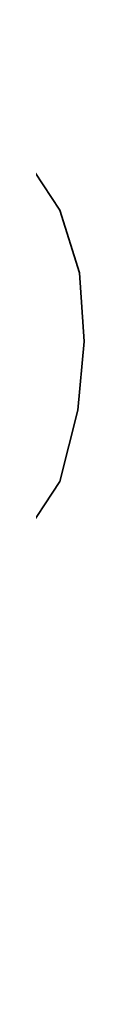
# Model space of a CAD drawing. Header units: inches. Extents: x 22 to 529, y 46 to 401.
# Tile 34 of 50: x 205.0122 to 205.0742, y 112.2559 to 113.7641. Entities that reach past the tile are written whole.
import ezdxf

# ---------------------------------------------------------------- set-up
doc = ezdxf.new("R2010")
doc.units = ezdxf.units.IN
doc.header["$LTSCALE"] = 0.1
doc.layers.add('DIM', color=4, linetype='Continuous')
doc.layers.add('layer 1', color=7, linetype='Continuous')

# ---------------------------------------------------------------- blocks, each defined once
blk = doc.blocks.new('TBI MOTION logo(完整正式版)')
at = {"layer": 'layer 1', "color": 22, "lineweight": 35}
blk.add_open_spline([(-64.65375, -6.863749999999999), (-64.65375, -6.863749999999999), (-64.84375, -7.296249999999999), (-64.84375, -7.296249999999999), (-64.84375, -7.296249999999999), (-64.84375, -7.296249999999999), (-64.86875, -7.34375), (-64.86875, -7.34375), (-64.86875, -7.34375), (-64.86875, -7.34375), (-64.86875, -7.36875), (-64.86875, -7.36875), (-64.86875, -7.36875), (-64.86875, -7.36875), (-65.15375, -7.653749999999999), (-65.15375, -7.653749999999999), (-65.15375, -7.653749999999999), (-65.15375, -7.653749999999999), (-65.17875, -7.653749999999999), (-65.17875, -7.653749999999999), (-65.17875, -7.653749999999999), (-65.17875, -7.653749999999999), (-65.20375, -7.678749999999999), (-65.20375, -7.678749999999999), (-65.20375, -7.678749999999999), (-65.20375, -7.678749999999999), (-65.58875, -7.871249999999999), (-65.58875, -7.871249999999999), (-65.58875, -7.871249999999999), (-65.58875, -7.871249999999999), (-65.63375, -7.871249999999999), (-65.63375, -7.871249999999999), (-65.63375, -7.871249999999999), (-65.63375, -7.871249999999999), (-65.65875, -7.893749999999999), (-65.65875, -7.893749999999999), (-65.65875, -7.893749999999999), (-65.65875, -7.893749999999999), (-66.09375, -7.943749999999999), (-66.09375, -7.943749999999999), (-66.09375, -7.943749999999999), (-66.09375, -7.943749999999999), (-66.11375, -7.943749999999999), (-66.11375, -7.943749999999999), (-66.11375, -7.943749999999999), (-66.11375, -7.943749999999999), (-66.16375, -7.943749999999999), (-66.16375, -7.943749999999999), (-66.16375, -7.943749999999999), (-66.16375, -7.943749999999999), (-66.30875, -7.943749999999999), (-66.30875, -7.943749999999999), (-66.30875, -7.943749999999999), (-66.30875, -7.943749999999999), (-66.69375, -7.943749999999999), (-66.69375, -7.943749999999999), (-66.69375, -7.943749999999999), (-66.69375, -7.943749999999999), (-67.07375, -7.943749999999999), (-67.07375, -7.943749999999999), (-67.07375, -7.943749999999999), (-67.07375, -7.943749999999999), (-67.12375, -7.943749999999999), (-67.12375, -7.943749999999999), (-67.12375, -7.943749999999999), (-67.12375, -7.943749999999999), (-67.12375, -7.966249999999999), (-67.12375, -7.966249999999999), (-67.12375, -7.966249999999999), (-67.12375, -7.966249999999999), (-67.14875, -7.991249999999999), (-67.14875, -7.991249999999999), (-67.14875, -7.991249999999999), (-67.14875, -7.991249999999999), (-67.24375, -8.34875), (-67.24375, -8.34875), (-67.24375, -8.34875), (-67.24375, -8.34875), (-67.31374999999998, -8.68625), (-67.31374999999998, -8.68625), (-67.31374999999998, -8.68625), (-67.31374999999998, -8.68625), (-67.26874999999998, -8.68625), (-67.26874999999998, -8.68625), (-67.26874999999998, -8.68625), (-67.26874999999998, -8.68625), (-67.07375, -8.68625), (-67.07375, -8.68625), (-67.07375, -8.68625), (-67.07375, -8.68625), (-66.54875, -8.68625), (-66.54875, -8.68625), (-66.54875, -8.68625), (-66.54875, -8.68625), (-65.82625, -8.68625), (-65.82625, -8.68625), (-65.82625, -8.68625), (-65.82625, -8.68625), (-65.01375, -8.68625), (-65.01375, -8.68625), (-65.01375, -8.68625), (-65.01375, -8.68625), (-64.05375, -8.68625), (-64.05375, -8.68625), (-64.05375, -8.68625), (-64.05375, -8.68625), (-62.08375, -8.68625), (-62.08375, -8.68625), (-62.08375, -8.68625), (-62.08375, -8.68625), (-60.06875, -8.68625), (-60.06875, -8.68625), (-60.06875, -8.68625), (-60.06875, -8.68625), (-59.10875, -8.68625), (-59.10875, -8.68625), (-59.10875, -8.68625), (-59.10875, -8.68625), (-58.29375, -8.68625), (-58.29375, -8.68625), (-58.29375, -8.68625), (-58.29375, -8.68625), (-57.57374999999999, -8.68625), (-57.57374999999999, -8.68625), (-57.57374999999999, -8.68625), (-57.57374999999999, -8.68625), (-57.04875, -8.68625), (-57.04875, -8.68625), (-57.04875, -8.68625), (-57.04875, -8.68625), (-56.85375, -8.68625), (-56.85375, -8.68625), (-56.85375, -8.68625), (-56.85375, -8.68625), (-56.70875, -8.68625), (-56.70875, -8.68625), (-56.70875, -8.68625), (-56.70875, -8.68625), (-56.61375, -8.68625), (-56.61375, -8.68625), (-56.61375, -8.68625), (-56.61375, -8.68625), (-56.56875, -8.68625), (-56.56875, -8.68625), (-56.56875, -8.68625), (-56.56875, -8.68625), (-55.65375, -8.638749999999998), (-55.65375, -8.638749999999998), (-55.65375, -8.638749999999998), (-55.65375, -8.638749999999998), (-54.76874999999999, -8.51875), (-54.76874999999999, -8.51875), (-54.76874999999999, -8.51875), (-54.76874999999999, -8.51875), (-53.90375, -8.30375), (-53.90375, -8.30375), (-53.90375, -8.30375), (-53.90375, -8.30375), (-53.08875, -8.03875), (-53.08875, -8.03875), (-53.08875, -8.03875), (-53.08875, -8.03875), (-52.34375, -7.653749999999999), (-52.34375, -7.653749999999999), (-52.34375, -7.653749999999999), (-52.34375, -7.653749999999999), (-51.69875, -7.296249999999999), (-51.69875, -7.296249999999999), (-51.69875, -7.296249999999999), (-51.69875, -7.296249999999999), (-51.21875, -6.911249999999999), (-51.21875, -6.911249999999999), (-51.21875, -6.911249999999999), (-51.21875, -6.911249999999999), (-50.83375, -6.50375), (-50.83375, -6.50375), (-50.83375, -6.50375), (-50.83375, -6.50375), (-50.44875, -5.94875), (-50.44875, -5.94875), (-50.44875, -5.94875), (-50.44875, -5.94875), (-50.13875, -5.303749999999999), (-50.13875, -5.303749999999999), (-50.13875, -5.303749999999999), (-50.13875, -5.303749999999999), (-49.99375, -4.653749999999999), (-49.99375, -4.653749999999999), (-49.99375, -4.653749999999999), (-49.99375, -4.653749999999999), (-49.92375, -3.98375), (-49.92375, -3.98375), (-49.92375, -3.98375), (-49.92375, -3.98375), (-49.99375, -3.19374), (-49.99375, -3.19374), (-49.99375, -3.19374), (-49.99375, -3.19374), (-50.23374, -2.44874), (-50.23374, -2.44874), (-50.23374, -2.44874), (-50.23374, -2.44874), (-50.59375, -1.87374), (-50.59375, -1.87374), (-50.59375, -1.87374), (-50.59375, -1.87374), (-51.09875, -1.31874), (-51.09875, -1.31874), (-51.09875, -1.31874), (-51.09875, -1.31874), (-51.74375, -0.81875), (-51.74375, -0.81875), (-51.74375, -0.81875), (-51.74375, -0.81875), (-52.53875, -0.48125), (-52.53875, -0.48125), (-52.53875, -0.48125), (-52.53875, -0.48125), (-53.47375, -0.21875), (-53.47375, -0.21875), (-53.47375, -0.21875), (-53.47375, -0.21875), (-54.52875, -0.04874), (-54.52875, -0.04874), (-54.52875, -0.04874), (-54.52875, -0.04874), (-55.65375, 0.12125), (-55.65375, 0.12125), (-55.65375, 0.12125), (-55.65375, 0.12125), (-54.50375, 0.28624), (-54.50375, 0.28624), (-54.50375, 0.28624), (-54.50375, 0.28624), (-53.83375, 0.38124), (-53.83375, 0.38124), (-53.83375, 0.38124), (-53.83375, 0.38124), (-53.18375, 0.50125), (-53.18375, 0.50125), (-53.18375, 0.50125), (-53.18375, 0.50125), (-52.55875, 0.6687400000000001), (-52.55875, 0.6687400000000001), (-52.55875, 0.6687400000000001), (-52.55875, 0.6687400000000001), (-52.03375, 0.86124), (-52.03375, 0.86124), (-52.03375, 0.86124), (-52.03375, 0.86124), (-51.50374, 1.031239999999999), (-51.50374, 1.031239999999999), (-51.50374, 1.031239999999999), (-51.50374, 1.031239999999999), (-51.09875, 1.271249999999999), (-51.09875, 1.271249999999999), (-51.09875, 1.271249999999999), (-51.09875, 1.271249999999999), (-50.71374999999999, 1.48624), (-50.71374999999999, 1.48624), (-50.71374999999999, 1.48624), (-50.71374999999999, 1.48624), (-50.37625, 1.77625), (-50.37625, 1.77625), (-50.37625, 1.77625), (-50.37625, 1.77625), (-49.82375, 2.37625), (-49.82375, 2.37625), (-49.82375, 2.37625), (-49.82375, 2.37625), (-49.41875, 2.996249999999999), (-49.41875, 2.996249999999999), (-49.41875, 2.996249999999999), (-49.41875, 2.996249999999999), (-49.22375, 3.766249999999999), (-49.22375, 3.766249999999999), (-49.22375, 3.766249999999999), (-49.22375, 3.766249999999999), (-49.15375, 4.50874), (-49.15375, 4.50874), (-49.15375, 4.50874), (-49.15375, 4.50874), (-49.20374999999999, 5.251249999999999), (-49.20374999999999, 5.251249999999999), (-49.20374999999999, 5.251249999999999), (-49.20374999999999, 5.251249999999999), (-49.41875, 5.926249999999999), (-49.41875, 5.926249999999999), (-49.41875, 5.926249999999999), (-49.41875, 5.926249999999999), (-49.77875, 6.47625), (-49.77875, 6.47625), (-49.77875, 6.47625), (-49.77875, 6.47625), (-50.33125, 7.026239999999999), (-50.33125, 7.026239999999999), (-50.33125, 7.026239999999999), (-50.33125, 7.026239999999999), (-51.00125, 7.43625), (-51.00125, 7.43625), (-51.00125, 7.43625), (-51.00125, 7.43625), (-51.79375, 7.72625), (-51.79375, 7.72625), (-51.79375, 7.72625), (-51.79375, 7.72625), (-52.72874999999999, 7.891239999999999), (-52.72874999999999, 7.891239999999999), (-52.72874999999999, 7.891239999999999), (-52.72874999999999, 7.891239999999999), (-53.83375, 7.98625), (-53.83375, 7.98625), (-53.83375, 7.98625), (-53.83375, 7.98625), (-53.92875, 7.98625), (-53.92875, 7.98625), (-53.92875, 7.98625), (-53.92875, 7.98625), (-54.26375, 7.98625), (-54.26375, 7.98625), (-54.26375, 7.98625), (-54.26375, 7.98625), (-54.74375, 7.98625), (-54.74375, 7.98625), (-54.74375, 7.98625), (-54.74375, 7.98625), (-55.36875, 7.98625), (-55.36875, 7.98625), (-55.36875, 7.98625), (-55.36875, 7.98625), (-56.13375, 7.98625), (-56.13375, 7.98625), (-56.13375, 7.98625), (-56.13375, 7.98625), (-56.94874999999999, 7.98625), (-56.94874999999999, 7.98625), (-56.94874999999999, 7.98625), (-56.94874999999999, 7.98625), (-58.77625, 7.98625), (-58.77625, 7.98625), (-58.77625, 7.98625), (-58.77625, 7.98625), (-60.59875, 7.98625), (-60.59875, 7.98625), (-60.59875, 7.98625), (-60.59875, 7.98625), (-61.41375, 7.98625), (-61.41375, 7.98625), (-61.41375, 7.98625), (-61.41375, 7.98625), (-62.17875, 7.98625), (-62.17875, 7.98625), (-62.17875, 7.98625), (-62.17875, 7.98625), (-62.80375, 7.98625), (-62.80375, 7.98625), (-62.80375, 7.98625), (-62.80375, 7.98625), (-63.30625, 7.98625), (-63.30625, 7.98625), (-63.30625, 7.98625), (-63.30625, 7.98625), (-63.57375, 7.98625), (-63.57375, 7.98625), (-63.57375, 7.98625), (-63.57375, 7.98625), (-63.57375, 7.96375), (-63.57375, 7.96375), (-63.57375, 7.96375), (-63.57375, 7.96375), (-63.59875, 7.94125), (-63.59875, 7.94125), (-63.59875, 7.94125), (-63.59875, 7.94125), (-63.69375, 7.55625), (-63.69375, 7.55625), (-63.69375, 7.55625), (-63.69375, 7.55625), (-63.76375, 7.246239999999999), (-63.76375, 7.246239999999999), (-63.76375, 7.246239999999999), (-63.76375, 7.246239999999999), (-63.23875000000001, 7.246239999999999), (-63.23875000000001, 7.246239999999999), (-63.23875000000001, 7.246239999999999), (-63.23875000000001, 7.246239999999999), (-62.75875, 7.246239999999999), (-62.75875, 7.246239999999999), (-62.75875, 7.246239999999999), (-62.75875, 7.246239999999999), (-62.61124999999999, 7.246239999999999), (-62.61124999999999, 7.246239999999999), (-62.61124999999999, 7.246239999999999), (-62.61124999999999, 7.246239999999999), (-62.56624999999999, 7.246239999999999), (-62.56624999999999, 7.246239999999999), (-62.56624999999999, 7.246239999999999), (-62.56624999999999, 7.246239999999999), (-62.22875, 7.246239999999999), (-62.22875, 7.246239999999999), (-62.22875, 7.246239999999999), (-62.22875, 7.246239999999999), (-62.20375, 7.246239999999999), (-62.20375, 7.246239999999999), (-62.20375, 7.246239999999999), (-62.20375, 7.246239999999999), (-62.17875, 7.21875), (-62.17875, 7.21875), (-62.17875, 7.21875), (-62.17875, 7.21875), (-61.96374999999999, 7.171249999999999), (-61.96374999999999, 7.171249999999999), (-61.96374999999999, 7.171249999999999), (-61.96374999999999, 7.171249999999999), (-61.72375, 7.126239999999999), (-61.72375, 7.126239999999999), (-61.72375, 7.126239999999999), (-61.72375, 7.126239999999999), (-61.70374999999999, 7.126239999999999), (-61.70374999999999, 7.126239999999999), (-61.70374999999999, 7.126239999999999), (-61.70374999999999, 7.126239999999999), (-61.55875, 7.076239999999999), (-61.55875, 7.076239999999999), (-61.55875, 7.076239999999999), (-61.55875, 7.076239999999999), (-61.50875, 7.076239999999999), (-61.50875, 7.076239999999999), (-61.50875, 7.076239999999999), (-61.50875, 7.076239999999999), (-61.48375, 7.026239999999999), (-61.48375, 7.026239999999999), (-61.48375, 7.026239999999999), (-61.48375, 7.026239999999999), (-61.31875, 6.83375), (-61.31875, 6.83375), (-61.31875, 6.83375), (-61.31875, 6.83375), (-61.29375, 6.81125), (-61.29375, 6.81125), (-61.29375, 6.81125), (-61.29375, 6.81125), (-61.29375, 6.786249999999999), (-61.29375, 6.786249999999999), (-61.29375, 6.786249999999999), (-61.29375, 6.786249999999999), (-61.19875, 6.50124), (-61.19875, 6.50124), (-61.19875, 6.50124), (-61.19875, 6.50124), (-61.17375, 6.45124), (-61.17375, 6.45124), (-61.17375, 6.45124), (-61.17375, 6.45124), (-61.19875, 6.40625), (-61.19875, 6.40625), (-61.19875, 6.40625), (-61.19875, 6.40625), (-61.26875, 5.99624), (-61.26875, 5.99624), (-61.26875, 5.99624), (-61.26875, 5.99624), (-61.26875, 5.85125), (-61.26875, 5.85125), (-61.26875, 5.85125), (-61.26875, 5.85125), (-61.26875, 5.826249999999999), (-61.26875, 5.826249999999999), (-61.26875, 5.826249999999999), (-61.26875, 5.826249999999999), (-61.29375, 5.80625), (-61.29375, 5.80625), (-61.29375, 5.80625), (-61.29375, 5.80625), (-61.34125, 5.661249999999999), (-61.34125, 5.661249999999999), (-61.34125, 5.661249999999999), (-61.34125, 5.661249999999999), (-61.41375, 5.44625), (-61.41375, 5.44625), (-61.41375, 5.44625), (-61.41375, 5.44625), (-61.48375, 5.15625), (-61.48375, 5.15625), (-61.48375, 5.15625), (-61.48375, 5.15625), (-61.58375, 4.82124), (-61.58375, 4.82124), (-61.58375, 4.82124), (-61.58375, 4.82124), (-61.79875, 4.00375), (-61.79875, 4.00375), (-61.79875, 4.00375), (-61.79875, 4.00375), (-62.05875, 2.996249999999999), (-62.05875, 2.996249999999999), (-62.05875, 2.996249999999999), (-62.05875, 2.996249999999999), (-62.34875, 1.916249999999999), (-62.34875, 1.916249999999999), (-62.34875, 1.916249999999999), (-62.34875, 1.916249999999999), (-62.97375, -0.41124), (-62.97375, -0.41124), (-62.97375, -0.41124), (-62.97375, -0.41124), (-63.59875, -2.75875), (-63.59875, -2.75875), (-63.59875, -2.75875), (-63.59875, -2.75875), (-63.88374999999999, -3.863739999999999), (-63.88374999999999, -3.863739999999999), (-63.88374999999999, -3.863739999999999), (-63.88374999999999, -3.863739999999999), (-64.14875, -4.823739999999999), (-64.14875, -4.823739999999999), (-64.14875, -4.823739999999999), (-64.14875, -4.823739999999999), (-64.36375, -5.64125), (-64.36375, -5.64125), (-64.36375, -5.64125), (-64.36375, -5.64125), (-64.43625, -5.97625), (-64.43625, -5.97625), (-64.43625, -5.97625), (-64.43625, -5.97625), (-64.50875, -6.286249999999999), (-64.50875, -6.286249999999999), (-64.50875, -6.286249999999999), (-64.50875, -6.286249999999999), (-64.50875, -6.308749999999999), (-64.50875, -6.308749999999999), (-64.50875, -6.308749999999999), (-64.50875, -6.308749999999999), (-64.57875, -6.50375), (-64.57875, -6.50375), (-64.57875, -6.50375), (-64.57875, -6.50375), (-64.62875, -6.69625), (-64.62875, -6.69625), (-64.62875, -6.69625), (-64.62875, -6.69625), (-64.62875, -6.768749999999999), (-64.62875, -6.768749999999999), (-64.62875, -6.768749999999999), (-64.62875, -6.768749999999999), (-64.62875, -6.813749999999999), (-64.62875, -6.813749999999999), (-64.62875, -6.813749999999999), (-64.62875, -6.813749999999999), (-64.62875, -6.83875), (-64.62875, -6.83875), (-64.62875, -6.83875), (-64.62875, -6.83875), (-64.65375, -6.863749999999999), (-64.65375, -6.863749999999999)], degree=3, knots=[0, 0, 0, 0, 0.0071942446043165, 0.0071942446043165, 0.0071942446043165, 0.0071942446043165, 0.0143884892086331, 0.0143884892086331, 0.0143884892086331, 0.0143884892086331, 0.0215827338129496, 0.0215827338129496, 0.0215827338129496, 0.0215827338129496, 0.0287769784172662, 0.0287769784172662, 0.0287769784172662, 0.0287769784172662, 0.0359712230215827, 0.0359712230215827, 0.0359712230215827, 0.0359712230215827, 0.0431654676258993, 0.0431654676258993, 0.0431654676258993, 0.0431654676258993, 0.0503597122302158, 0.0503597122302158, 0.0503597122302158, 0.0503597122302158, 0.0575539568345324, 0.0575539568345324, 0.0575539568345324, 0.0575539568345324, 0.0647482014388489, 0.0647482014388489, 0.0647482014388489, 0.0647482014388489, 0.0719424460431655, 0.0719424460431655, 0.0719424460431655, 0.0719424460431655, 0.079136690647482, 0.079136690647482, 0.079136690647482, 0.079136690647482, 0.0863309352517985, 0.0863309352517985, 0.0863309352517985, 0.0863309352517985, 0.0935251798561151, 0.0935251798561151, 0.0935251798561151, 0.0935251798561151, 0.1007194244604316, 0.1007194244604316, 0.1007194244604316, 0.1007194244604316, 0.1079136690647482, 0.1079136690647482, 0.1079136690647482, 0.1079136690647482, 0.1151079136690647, 0.1151079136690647, 0.1151079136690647, 0.1151079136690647, 0.1223021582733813, 0.1223021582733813, 0.1223021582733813, 0.1223021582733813, 0.1294964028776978, 0.1294964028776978, 0.1294964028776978, 0.1294964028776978, 0.1366906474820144, 0.1366906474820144, 0.1366906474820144, 0.1366906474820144, 0.1438848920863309, 0.1438848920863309, 0.1438848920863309, 0.1438848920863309, 0.1510791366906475, 0.1510791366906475, 0.1510791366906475, 0.1510791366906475, 0.158273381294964, 0.158273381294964, 0.158273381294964, 0.158273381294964, 0.1654676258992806, 0.1654676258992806, 0.1654676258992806, 0.1654676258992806, 0.1726618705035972, 0.1726618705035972, 0.1726618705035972, 0.1726618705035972, 0.1798561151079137, 0.1798561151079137, 0.1798561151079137, 0.1798561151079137, 0.1870503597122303, 0.1870503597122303, 0.1870503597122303, 0.1870503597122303, 0.1942446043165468, 0.1942446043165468, 0.1942446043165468, 0.1942446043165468, 0.2014388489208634, 0.2014388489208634, 0.2014388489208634, 0.2014388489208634, 0.2086330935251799, 0.2086330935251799, 0.2086330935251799, 0.2086330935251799, 0.2158273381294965, 0.2158273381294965, 0.2158273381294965, 0.2158273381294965, 0.2230215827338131, 0.2230215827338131, 0.2230215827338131, 0.2230215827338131, 0.2302158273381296, 0.2302158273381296, 0.2302158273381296, 0.2302158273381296, 0.2374100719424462, 0.2374100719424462, 0.2374100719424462, 0.2374100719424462, 0.2446043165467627, 0.2446043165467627, 0.2446043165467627, 0.2446043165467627, 0.2517985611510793, 0.2517985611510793, 0.2517985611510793, 0.2517985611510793, 0.2589928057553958, 0.2589928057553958, 0.2589928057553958, 0.2589928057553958, 0.2661870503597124, 0.2661870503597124, 0.2661870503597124, 0.2661870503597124, 0.273381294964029, 0.273381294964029, 0.273381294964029, 0.273381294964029, 0.2805755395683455, 0.2805755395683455, 0.2805755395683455, 0.2805755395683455, 0.2877697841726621, 0.2877697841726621, 0.2877697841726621, 0.2877697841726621, 0.2949640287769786, 0.2949640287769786, 0.2949640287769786, 0.2949640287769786, 0.3021582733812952, 0.3021582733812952, 0.3021582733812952, 0.3021582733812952, 0.3093525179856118, 0.3093525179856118, 0.3093525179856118, 0.3093525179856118, 0.3165467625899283, 0.3165467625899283, 0.3165467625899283, 0.3165467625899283, 0.3237410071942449, 0.3237410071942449, 0.3237410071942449, 0.3237410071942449, 0.3309352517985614, 0.3309352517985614, 0.3309352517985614, 0.3309352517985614, 0.338129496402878, 0.338129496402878, 0.338129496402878, 0.338129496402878, 0.3453237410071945, 0.3453237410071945, 0.3453237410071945, 0.3453237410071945, 0.3525179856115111, 0.3525179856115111, 0.3525179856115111, 0.3525179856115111, 0.3597122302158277, 0.3597122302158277, 0.3597122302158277, 0.3597122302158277, 0.3669064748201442, 0.3669064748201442, 0.3669064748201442, 0.3669064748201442, 0.3741007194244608, 0.3741007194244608, 0.3741007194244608, 0.3741007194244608, 0.3812949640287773, 0.3812949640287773, 0.3812949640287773, 0.3812949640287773, 0.3884892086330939, 0.3884892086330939, 0.3884892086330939, 0.3884892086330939, 0.3956834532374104, 0.3956834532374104, 0.3956834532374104, 0.3956834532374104, 0.4028776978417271, 0.4028776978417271, 0.4028776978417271, 0.4028776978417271, 0.4100719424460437, 0.4100719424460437, 0.4100719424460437, 0.4100719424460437, 0.4172661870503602, 0.4172661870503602, 0.4172661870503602, 0.4172661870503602, 0.4244604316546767, 0.4244604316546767, 0.4244604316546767, 0.4244604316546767, 0.4316546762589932, 0.4316546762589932, 0.4316546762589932, 0.4316546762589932, 0.4388489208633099, 0.4388489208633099, 0.4388489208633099, 0.4388489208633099, 0.4460431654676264, 0.4460431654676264, 0.4460431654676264, 0.4460431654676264, 0.453237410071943, 0.453237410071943, 0.453237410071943, 0.453237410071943, 0.4604316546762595, 0.4604316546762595, 0.4604316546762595, 0.4604316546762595, 0.467625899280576, 0.467625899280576, 0.467625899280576, 0.467625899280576, 0.4748201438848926, 0.4748201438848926, 0.4748201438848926, 0.4748201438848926, 0.4820143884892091, 0.4820143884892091, 0.4820143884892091, 0.4820143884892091, 0.4892086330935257, 0.4892086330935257, 0.4892086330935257, 0.4892086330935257, 0.4964028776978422, 0.4964028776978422, 0.4964028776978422, 0.4964028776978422, 0.5035971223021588, 0.5035971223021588, 0.5035971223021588, 0.5035971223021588, 0.5107913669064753, 0.5107913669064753, 0.5107913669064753, 0.5107913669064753, 0.5179856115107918, 0.5179856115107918, 0.5179856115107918, 0.5179856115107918, 0.5251798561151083, 0.5251798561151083, 0.5251798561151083, 0.5251798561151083, 0.5323741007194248, 0.5323741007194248, 0.5323741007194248, 0.5323741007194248, 0.5395683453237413, 0.5395683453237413, 0.5395683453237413, 0.5395683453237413, 0.5467625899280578, 0.5467625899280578, 0.5467625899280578, 0.5467625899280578, 0.5539568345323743, 0.5539568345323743, 0.5539568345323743, 0.5539568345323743, 0.5611510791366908, 0.5611510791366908, 0.5611510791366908, 0.5611510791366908, 0.5683453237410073, 0.5683453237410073, 0.5683453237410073, 0.5683453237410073, 0.5755395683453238, 0.5755395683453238, 0.5755395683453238, 0.5755395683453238, 0.5827338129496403, 0.5827338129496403, 0.5827338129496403, 0.5827338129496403, 0.5899280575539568, 0.5899280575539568, 0.5899280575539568, 0.5899280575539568, 0.5971223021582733, 0.5971223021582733, 0.5971223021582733, 0.5971223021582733, 0.60431654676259, 0.60431654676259, 0.60431654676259, 0.60431654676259, 0.6115107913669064, 0.6115107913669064, 0.6115107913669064, 0.6115107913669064, 0.618705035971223, 0.618705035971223, 0.618705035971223, 0.618705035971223, 0.6258992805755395, 0.6258992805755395, 0.6258992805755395, 0.6258992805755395, 0.633093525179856, 0.633093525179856, 0.633093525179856, 0.633093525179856, 0.6402877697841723, 0.6402877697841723, 0.6402877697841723, 0.6402877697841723, 0.6474820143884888, 0.6474820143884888, 0.6474820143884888, 0.6474820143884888, 0.6546762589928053, 0.6546762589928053, 0.6546762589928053, 0.6546762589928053, 0.6618705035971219, 0.6618705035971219, 0.6618705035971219, 0.6618705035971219, 0.6690647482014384, 0.6690647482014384, 0.6690647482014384, 0.6690647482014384, 0.6762589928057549, 0.6762589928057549, 0.6762589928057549, 0.6762589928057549, 0.6834532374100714, 0.6834532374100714, 0.6834532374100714, 0.6834532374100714, 0.6906474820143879, 0.6906474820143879, 0.6906474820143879, 0.6906474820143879, 0.6978417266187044, 0.6978417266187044, 0.6978417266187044, 0.6978417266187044, 0.7050359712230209, 0.7050359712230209, 0.7050359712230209, 0.7050359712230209, 0.7122302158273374, 0.7122302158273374, 0.7122302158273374, 0.7122302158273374, 0.7194244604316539, 0.7194244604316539, 0.7194244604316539, 0.7194244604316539, 0.7266187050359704, 0.7266187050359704, 0.7266187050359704, 0.7266187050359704, 0.7338129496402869, 0.7338129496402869, 0.7338129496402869, 0.7338129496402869, 0.7410071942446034, 0.7410071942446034, 0.7410071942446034, 0.7410071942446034, 0.7482014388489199, 0.7482014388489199, 0.7482014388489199, 0.7482014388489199, 0.7553956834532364, 0.7553956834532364, 0.7553956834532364, 0.7553956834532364, 0.7625899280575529, 0.7625899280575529, 0.7625899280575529, 0.7625899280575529, 0.7697841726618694, 0.7697841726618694, 0.7697841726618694, 0.7697841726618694, 0.7769784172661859, 0.7769784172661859, 0.7769784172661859, 0.7769784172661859, 0.7841726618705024, 0.7841726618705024, 0.7841726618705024, 0.7841726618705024, 0.7913669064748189, 0.7913669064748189, 0.7913669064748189, 0.7913669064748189, 0.7985611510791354, 0.7985611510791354, 0.7985611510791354, 0.7985611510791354, 0.8057553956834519, 0.8057553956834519, 0.8057553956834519, 0.8057553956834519, 0.8129496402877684, 0.8129496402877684, 0.8129496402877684, 0.8129496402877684, 0.8201438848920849, 0.8201438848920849, 0.8201438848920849, 0.8201438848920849, 0.8273381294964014, 0.8273381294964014, 0.8273381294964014, 0.8273381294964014, 0.8345323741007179, 0.8345323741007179, 0.8345323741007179, 0.8345323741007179, 0.8417266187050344, 0.8417266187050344, 0.8417266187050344, 0.8417266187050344, 0.8489208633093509, 0.8489208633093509, 0.8489208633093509, 0.8489208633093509, 0.8561151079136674, 0.8561151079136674, 0.8561151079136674, 0.8561151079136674, 0.8633093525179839, 0.8633093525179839, 0.8633093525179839, 0.8633093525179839, 0.8705035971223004, 0.8705035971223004, 0.8705035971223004, 0.8705035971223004, 0.8776978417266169, 0.8776978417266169, 0.8776978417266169, 0.8776978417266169, 0.8848920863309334, 0.8848920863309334, 0.8848920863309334, 0.8848920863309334, 0.8920863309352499, 0.8920863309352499, 0.8920863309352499, 0.8920863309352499, 0.8992805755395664, 0.8992805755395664, 0.8992805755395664, 0.8992805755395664, 0.9064748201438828, 0.9064748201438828, 0.9064748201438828, 0.9064748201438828, 0.9136690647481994, 0.9136690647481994, 0.9136690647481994, 0.9136690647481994, 0.9208633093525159, 0.9208633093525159, 0.9208633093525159, 0.9208633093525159, 0.9280575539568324, 0.9280575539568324, 0.9280575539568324, 0.9280575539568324, 0.9352517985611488, 0.9352517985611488, 0.9352517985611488, 0.9352517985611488, 0.9424460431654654, 0.9424460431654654, 0.9424460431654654, 0.9424460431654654, 0.9496402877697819, 0.9496402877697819, 0.9496402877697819, 0.9496402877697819, 0.9568345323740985, 0.9568345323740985, 0.9568345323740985, 0.9568345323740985, 0.9640287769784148, 0.9640287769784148, 0.9640287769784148, 0.9640287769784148, 0.9712230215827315, 0.9712230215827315, 0.9712230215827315, 0.9712230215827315, 0.978417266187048, 0.978417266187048, 0.978417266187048, 0.978417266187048, 0.9856115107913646, 0.9856115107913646, 0.9856115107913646, 0.9856115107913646, 0.9928057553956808, 0.9928057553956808, 0.9928057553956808, 0.9928057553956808, 1, 1, 1, 1], dxfattribs=at)

msp = doc.modelspace()

# ---------------------------------------------------------------- block references
at = {"layer": 'DIM', "xscale": 0.141750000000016, "yscale": 0.1417499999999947, "zscale": 0.14175}
msp.add_blockref('TBI MOTION logo(完整正式版)', (212.0417186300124, 112.6320851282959), dxfattribs=at)

doc.saveas('drawing.dxf')
